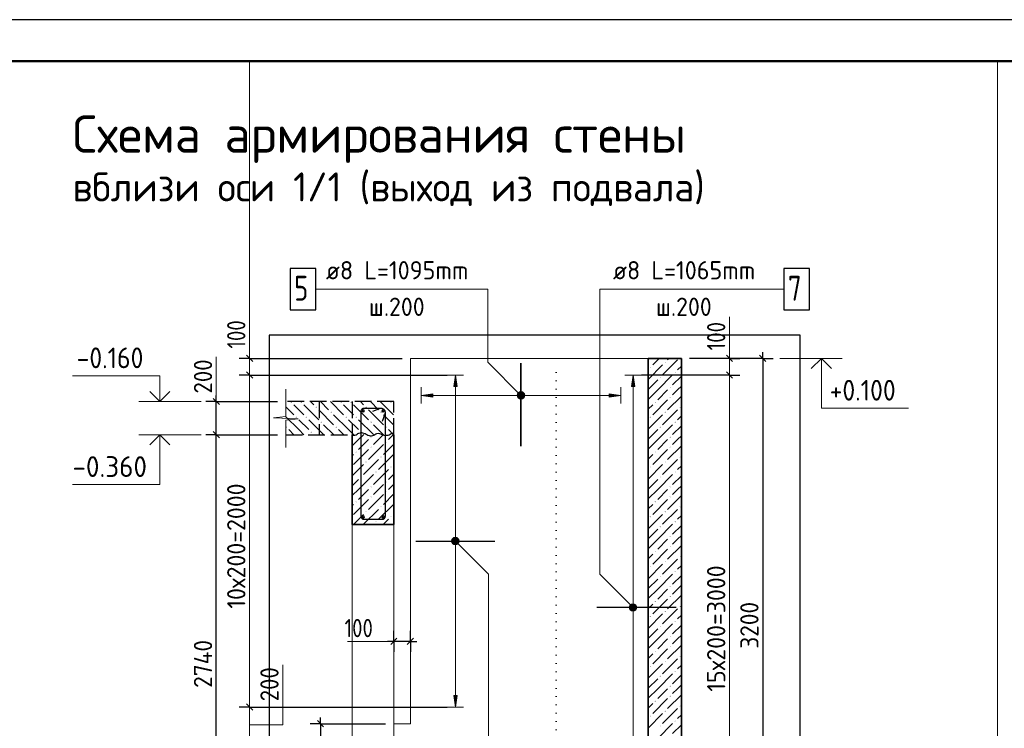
# Model space of a CAD drawing. Header units: millimetres. Extents: x 0 to 42000, y 0 to 29700.
# Tile 7 of 8: x 20233 to 32083, y 21165 to 29700. Entities that reach past the tile are written whole.
import ezdxf

# ---------------------------------------------------------------- set-up
doc = ezdxf.new("R2010")
doc.units = ezdxf.units.MM
doc.linetypes.add('______2', pattern=[270, 200, -70])
doc.linetypes.add('______9', pattern=[100, 0, -100])
for name, color, linetype, lineweight in [('Standard', 7, 'Continuous', 25), ('Высотные отметки', 7, 'Continuous', 25), ('ЖБ Перекрытие верхний уровень', 7, '______2', 25), ('ЖБ Стена верхний уровень', 7, 'Continuous', 35), ('Заголовок чертежа', 7, 'Continuous', 25), ('Позиционная метка линия выноска', 7, 'Continuous', 13), ('Примечания', 7, 'Continuous', 13), ('Сечения символ', 7, 'Continuous', 25), ('Стена обрамление Г-обр.', 7, 'Continuous', 35), ('Стена обрамление П-обр.', 7, 'Continuous', 35)]:
    doc.layers.add(name, color=color, linetype=linetype, lineweight=lineweight)
doc.layers.add('Размерная выноска', color=7, linetype='Continuous')
doc.layers.add('Стена Хомут', color=7, linetype='Continuous', lineweight=25, true_color=0x6e3c1e)
doc.styles.add('ISOCPEUR', font='txt')

msp = doc.modelspace()

# ---------------------------------------------------------------- hatches: boundary and pattern name
at = {"layer": 'ЖБ Перекрытие верхний уровень', "linetype": 'Continuous', "lineweight": 18, "transparency": 33554687}
for points in [[(23495, 25092), (23501, 25099), (23508, 25092), (23501, 25086)], [(23615, 25092), (23621, 25099), (23628, 25092), (23621, 25086)], [(23795, 25032), (23801, 25039), (23808, 25032), (23801, 25026)], [(24095, 25092), (24101, 25099), (24108, 25092), (24101, 25086)], [(24215, 25092), (24221, 25099), (24228, 25092), (24221, 25086)], [(24395, 25032), (24401, 25039), (24408, 25032), (24401, 25026)], [(24695, 25092), (24701, 25099), (24708, 25092), (24701, 25086)], [(23555, 24912), (23561, 24919), (23568, 24912), (23561, 24906)], [(23675, 24912), (23681, 24919), (23688, 24912), (23681, 24906)], [(23975, 24972), (23981, 24979), (23988, 24972), (23981, 24966)], [(24155, 24912), (24161, 24919), (24168, 24912), (24161, 24906)], [(24275, 24912), (24281, 24919), (24288, 24912), (24281, 24906)], [(24575, 24972), (24581, 24979), (24588, 24972), (24581, 24966)], [(23436, 24794), (23441, 24799), (23448, 24792), (23441, 24786), (23436, 24791)], [(23855, 24852), (23861, 24859), (23868, 24852), (23861, 24846)], [(24035, 24792), (24041, 24799), (24048, 24792), (24041, 24786)], [(24455, 24852), (24461, 24859), (24468, 24852), (24461, 24846)], [(24635, 24792), (24641, 24799), (24648, 24792), (24641, 24786)], [(23735, 24732), (23741, 24739), (23748, 24732), (23741, 24726)], [(24335, 24732), (24341, 24739), (24348, 24732), (24341, 24726)]]:
    msp.add_hatch(color=7, dxfattribs=at).paths.add_polyline_path(points, flags=16)
at = {"layer": 'ЖБ Стена верхний уровень', "linetype": 'Continuous', "lineweight": 18, "transparency": 33554687}
for points in [[(27816, 25512), (27821, 25517), (27826, 25512), (27821, 25507)], [(27996, 25572), (28001, 25577), (28006, 25572), (28001, 25567)], [(27936, 25392), (27941, 25397), (27946, 25392), (27941, 25387)], [(28116, 25452), (28121, 25457), (28126, 25452), (28121, 25447)], [(28056, 25272), (28061, 25277), (28066, 25272), (28061, 25267)], [(28056, 25152), (28061, 25157), (28066, 25152), (28061, 25147)], [(27876, 25092), (27881, 25097), (27886, 25092), (27881, 25087)], [(28176, 25032), (28181, 25037), (28186, 25032), (28181, 25027)], [(27816, 24912), (27821, 24917), (27826, 24912), (27821, 24907)], [(27996, 24972), (28001, 24977), (28006, 24972), (28001, 24967)], [(27936, 24792), (27941, 24797), (27946, 24792), (27941, 24787)], [(28116, 24852), (28121, 24857), (28126, 24852), (28121, 24847)], [(24456, 24672), (24461, 24677), (24466, 24672), (24461, 24667)], [(28056, 24672), (28061, 24677), (28066, 24672), (28061, 24667)], [(24456, 24552), (24461, 24557), (24466, 24552), (24461, 24547)], [(24636, 24612), (24641, 24617), (24646, 24612), (24641, 24607)], [(28056, 24552), (28061, 24557), (28066, 24552), (28061, 24547)], [(24276, 24492), (24281, 24497), (24286, 24492), (24281, 24487)], [(24576, 24432), (24581, 24437), (24586, 24432), (24581, 24427)], [(27876, 24492), (27881, 24497), (27886, 24492), (27881, 24487)], [(28176, 24432), (28181, 24437), (28186, 24432), (28181, 24427)], [(24396, 24372), (24401, 24377), (24406, 24372), (24401, 24367)], [(24696, 24312), (24701, 24317), (24706, 24312), (24701, 24307)], [(27816, 24312), (27821, 24317), (27826, 24312), (27821, 24307)], [(27996, 24372), (28001, 24377), (28006, 24372), (28001, 24367)], [(24336, 24192), (24341, 24197), (24346, 24192), (24341, 24187)], [(24516, 24252), (24521, 24257), (24526, 24252), (24521, 24247)], [(27936, 24192), (27941, 24197), (27946, 24192), (27941, 24187)], [(28116, 24252), (28121, 24257), (28126, 24252), (28121, 24247)], [(24456, 24072), (24461, 24077), (24466, 24072), (24461, 24067)], [(24636, 24132), (24641, 24137), (24646, 24132), (24641, 24127)], [(28056, 24072), (28061, 24077), (28066, 24072), (28061, 24067)], [(24456, 23952), (24461, 23957), (24466, 23952), (24461, 23947)], [(24636, 24012), (24641, 24017), (24646, 24012), (24641, 24007)], [(28056, 23952), (28061, 23957), (28066, 23952), (28061, 23947)], [(24276, 23892), (24281, 23897), (24286, 23892), (24281, 23887)], [(24576, 23832), (24581, 23837), (24586, 23832), (24581, 23827)], [(27876, 23892), (27881, 23897), (27886, 23892), (27881, 23887)], [(28176, 23832), (28181, 23837), (28186, 23832), (28181, 23827)], [(24396, 23772), (24401, 23777), (24406, 23772), (24401, 23767)], [(24696, 23712), (24701, 23717), (24706, 23712), (24701, 23707)], [(27816, 23712), (27821, 23717), (27826, 23712), (27821, 23707)], [(27996, 23772), (28001, 23777), (28006, 23772), (28001, 23767)], [(24516, 23652), (24521, 23657), (24526, 23652), (24521, 23647)], [(27936, 23592), (27941, 23597), (27946, 23592), (27941, 23587)], [(28116, 23652), (28121, 23657), (28126, 23652), (28121, 23647)], [(28056, 23472), (28061, 23477), (28066, 23472), (28061, 23467)], [(28056, 23352), (28061, 23357), (28066, 23352), (28061, 23347)], [(27876, 23292), (27881, 23297), (27886, 23292), (27881, 23287)], [(28176, 23232), (28181, 23237), (28186, 23232), (28181, 23227)], [(27816, 23112), (27821, 23117), (27826, 23112), (27821, 23107)], [(27996, 23172), (28001, 23177), (28006, 23172), (28001, 23167)], [(27936, 22992), (27941, 22997), (27946, 22992), (27941, 22987)], [(28116, 23052), (28121, 23057), (28126, 23052), (28121, 23047)], [(28056, 22872), (28061, 22877), (28066, 22872), (28061, 22867)], [(28056, 22752), (28061, 22757), (28066, 22752), (28061, 22747)], [(27876, 22692), (27881, 22697), (27886, 22692), (27881, 22687)], [(28176, 22632), (28181, 22637), (28186, 22632), (28181, 22627)], [(27816, 22512), (27821, 22517), (27826, 22512), (27821, 22507)], [(27996, 22572), (28001, 22577), (28006, 22572), (28001, 22567)], [(28116, 22452), (28121, 22457), (28126, 22452), (28121, 22447)], [(27936, 22392), (27941, 22397), (27946, 22392), (27941, 22387)], [(28056, 22272), (28061, 22277), (28066, 22272), (28061, 22267)], [(27876, 22092), (27881, 22097), (27886, 22092), (27881, 22087)], [(28056, 22152), (28061, 22157), (28066, 22152), (28061, 22147)], [(27996, 21972), (28001, 21977), (28006, 21972), (28001, 21967)], [(28176, 22032), (28181, 22037), (28186, 22032), (28181, 22027)], [(27816, 21912), (27821, 21917), (27826, 21912), (27821, 21907)], [(28116, 21852), (28121, 21857), (28126, 21852), (28121, 21847)], [(27936, 21792), (27941, 21797), (27946, 21792), (27941, 21787)], [(28056, 21672), (28061, 21677), (28066, 21672), (28061, 21667)], [(27876, 21492), (27881, 21497), (27886, 21492), (27881, 21487)], [(28056, 21552), (28061, 21557), (28066, 21552), (28061, 21547)], [(27996, 21372), (28001, 21377), (28006, 21372), (28001, 21367)], [(28176, 21432), (28181, 21437), (28186, 21432), (28181, 21427)], [(27816, 21312), (27821, 21317), (27826, 21312), (27821, 21307)], [(28116, 21252), (28121, 21257), (28126, 21252), (28121, 21247)], [(27936, 21192), (27941, 21197), (27946, 21192), (27941, 21187)]]:
    msp.add_hatch(color=7, dxfattribs=at).paths.add_polyline_path(points, flags=16)
at = {"layer": 'Позиционная метка линия выноска', "linetype": 'Continuous', "lineweight": 13, "transparency": 33554687}
for points in [[(26223, 25187), (26255, 25218), (26234, 25207)], [(26255, 25218), (26223, 25187), (26223, 25164)], [(26255, 25218), (26223, 25164), (26277, 25218)], [(26277, 25218), (26223, 25164), (26234, 25143)], [(26277, 25218), (26234, 25143), (26298, 25207)], [(26298, 25207), (26234, 25143), (26255, 25132)], [(26298, 25207), (26255, 25132), (26309, 25187)], [(26309, 25187), (26255, 25132), (26277, 25132)], [(26309, 25187), (26277, 25132), (26309, 25164)], [(26309, 25164), (26277, 25132), (26298, 25143)], [(25444, 23388), (25487, 23463), (25433, 23409)], [(25433, 23409), (25487, 23463), (25464, 23463)], [(25433, 23409), (25464, 23463), (25433, 23431)], [(25433, 23431), (25464, 23463), (25444, 23452)], [(25444, 23388), (25508, 23452), (25487, 23463)], [(25464, 23377), (25508, 23452), (25444, 23388)], [(25464, 23377), (25519, 23431), (25508, 23452)], [(25487, 23377), (25519, 23431), (25464, 23377)], [(25487, 23377), (25519, 23409), (25519, 23431)], [(25519, 23409), (25487, 23377), (25508, 23388)], [(27571, 22631), (27603, 22663), (27583, 22652)], [(27603, 22663), (27571, 22631), (27571, 22609)], [(27603, 22663), (27571, 22609), (27626, 22663)], [(27626, 22663), (27571, 22609), (27583, 22588)], [(27626, 22663), (27583, 22588), (27646, 22652)], [(27646, 22652), (27583, 22588), (27603, 22577)], [(27646, 22652), (27603, 22577), (27658, 22631)], [(27658, 22631), (27603, 22577), (27626, 22577)], [(27658, 22631), (27626, 22577), (27658, 22609)], [(27658, 22609), (27626, 22577), (27646, 22588)]]:
    msp.add_hatch(color=7, dxfattribs=at).paths.add_polyline_path(points)
at = {"layer": 'Стена обрамление П-обр.', "linetype": 'Continuous', "lineweight": 13, "transparency": 33554687}
msp.add_hatch(color=7, dxfattribs=at).paths.add_polyline_path([(25206, 25155), (25066, 25175), (25206, 25195)], flags=16)
msp.add_hatch(color=7, dxfattribs=at).paths.add_polyline_path([(27326, 25155), (27466, 25175), (27326, 25195)])
at = {"layer": 'Стена Хомут', "linetype": 'Continuous', "lineweight": 13, "transparency": 33554687}
for points in [[(25496, 25280), (25476, 25420), (25456, 25280)], [(27635, 25280), (27615, 25420), (27595, 25280)]]:
    msp.add_hatch(color=7, dxfattribs=at).paths.add_polyline_path(points)
msp.add_hatch(color=7, dxfattribs=at).paths.add_polyline_path([(25496, 21560), (25476, 21420), (25456, 21560)], flags=16)

# ---------------------------------------------------------------- linework, layer by layer
at = {"layer": 'Standard', "color": 7, "linetype": 'Continuous', "lineweight": -3, "transparency": 33554687}
for p, q in [((22999, 25620), (22874, 25620)), ((22999, 25620), (23124, 25620)), ((22999, 25620), (24836, 25620)), ((29175, 25620), (28296, 25620)), ((28775, 25620), (28650, 25620)), ((28775, 25620), (28900, 25620)), ((29175, 25620), (29050, 25620)), ((29175, 25620), (29175, 25695)), ((29175, 25620), (29300, 25620)), ((22999, 25420), (22874, 25420)), ((22999, 25420), (23124, 25420)), ((22999, 25420), (25376, 25420)), ((28775, 25420), (28650, 25420)), ((28775, 25420), (28900, 25420)), ((22599, 25100), (22599, 25175)), ((22599, 25100), (22474, 25100)), ((22599, 25100), (22724, 25100)), ((22599, 25100), (23336, 25100)), ((22599, 24700), (22599, 25100)), ((22599, 24700), (22474, 24700)), ((22599, 24700), (22724, 24700)), ((22599, 24700), (23336, 24700)), ((22599, 19220), (22599, 24700)), ((24736, 22212), (24736, 22337)), ((24936, 22212), (24936, 22337)), ((24736, 22212), (24661, 22212)), ((24736, 22212), (24736, 22087)), ((24736, 22212), (24736, 22212)), ((24936, 22212), (24736, 22212)), ((24936, 22212), (24936, 22087)), ((24936, 22212), (24936, 22212)), ((24936, 22212), (25011, 22212)), ((22999, 21420), (22874, 21420)), ((22999, 21420), (23124, 21420)), ((23853, 21220), (23728, 21220)), ((23853, 21220), (23853, 21295)), ((23853, 21220), (23978, 21220)), ((23853, 21220), (24636, 21220))]:
    msp.add_line(p, q, dxfattribs=at)
at = {"layer": 'Standard', "color": 7, "linetype": 'Continuous', "lineweight": 25, "transparency": 33554687}
for p, q in [((23037, 25582), (22962, 25658)), ((28738, 25658), (28813, 25582)), ((29138, 25658), (29213, 25582)), ((23037, 25382), (22962, 25458)), ((28738, 25458), (28813, 25382)), ((22637, 25063), (22562, 25138)), ((22637, 24663), (22562, 24738)), ((24773, 22249), (24698, 22174)), ((24973, 22249), (24898, 22174)), ((23037, 21382), (22962, 21458)), ((23815, 21258), (23890, 21182))]:
    msp.add_line(p, q, dxfattribs=at)
at = {"layer": 'Standard', "color": 7, "linetype": 'Continuous', "lineweight": 13, "transparency": 33554687}
for p, q in [((22999, 25620), (22999, 25695)), ((22999, 25420), (22999, 25620)), ((28775, 25620), (28775, 25695)), ((28775, 25620), (28775, 25420)), ((22999, 21420), (22999, 25420)), ((28775, 25420), (28775, 19420)), ((23436, 25249), (23436, 24920)), ((23436, 24920), (23286, 24906)), ((23286, 24906), (23586, 24892)), ((23586, 24892), (23436, 24878)), ((23436, 24878), (23436, 24549)), ((23436, 24549), (23436, 24549)), ((22999, 21020), (22999, 21420))]:
    msp.add_line(p, q, dxfattribs=at)
at = {"layer": 'Standard', "color": 7, "linetype": 'Continuous', "lineweight": 18, "transparency": 33554687}
for p, q in [((24936, 21220), (24936, 25620)), ((27796, 25620), (24936, 25620)), ((24236, 19220), (24236, 23620)), ((24736, 23620), (24736, 19220)), ((24736, 21220), (24936, 21220))]:
    msp.add_line(p, q, dxfattribs=at)
at = {"layer": 'Standard', "color": 7, "linetype": 'Continuous', "lineweight": 25, "transparency": 33554687}
msp.add_lwpolyline([(0, 0), (42000, 0), (42000, 29700), (0, 29700), (0, 0)], close=True, dxfattribs=at)
at = {"layer": 'Standard', "color": 7, "linetype": 'Continuous', "lineweight": 50, "transparency": 33554687}
msp.add_lwpolyline([(2000, 29200), (41500, 29200), (41500, 500), (2000, 500), (2000, 29200)], close=True, dxfattribs=at)
at = {"layer": 'Standard', "color": 7, "linetype": 'Continuous', "lineweight": 13, "transparency": 33554687}
for points in [[(32000, 29200), (2000, 29200), (2000, 6000), (32000, 6000), (32000, 29200)], [(41500, 29200), (23000, 29200), (23000, 6000), (41500, 6000), (41500, 29200)]]:
    msp.add_lwpolyline(points, dxfattribs=at)
at = {"layer": 'Standard', "color": 254, "linetype": 'Continuous', "lineweight": 25, "true_color": 0xc4c4ff, "transparency": 33554687}
msp.add_lwpolyline([(23236, 17820), (29626, 17820), (29626, 25900), (23236, 25900), (23236, 17820)], dxfattribs=at)
at = {"layer": 'Standard', "color": 7, "linetype": 'Continuous', "lineweight": -3, "transparency": 33554687}
for points in [[(28775, 25620), (28758, 25620), (28758, 25620), (28758, 25620), (28758, 25620), (28296, 25620)], [(29175, 25620), (29175, 22111), (29175, 22111), (29175, 19220)], [(28775, 25420), (28758, 25420), (28758, 25420), (28758, 25420), (28758, 25420), (27715, 25420)], [(22999, 21420), (23377, 21420), (23377, 21420), (25348, 21420), (25348, 21420), (25376, 21420)], [(23853, 21220), (23853, 19880), (23853, 19880), (23853, 19220)]]:
    msp.add_lwpolyline(points, dxfattribs=at)
at = {"layer": 'Высотные отметки', "color": 7, "linetype": 'Continuous', "lineweight": 13, "transparency": 33554687}
for p, q in [((29381, 25620), (30131, 25620)), ((29381, 25620), (30131, 25620)), ((22418, 25100), (21668, 25100)), ((22418, 25100), (21668, 25100)), ((22418, 24700), (21668, 24700)), ((22418, 24700), (21668, 24700))]:
    msp.add_line(p, q, dxfattribs=at)
at = {"layer": 'Высотные отметки', "color": 7, "linetype": 'Continuous', "lineweight": 35, "transparency": 33554687}
for p, q in [((29881, 25620), (29760, 25499)), ((29881, 25620), (29760, 25499)), ((29881, 25620), (30002, 25499)), ((29881, 25620), (30002, 25499)), ((21918, 25100), (21797, 25221)), ((21918, 25100), (21797, 25221)), ((21918, 25100), (22040, 25221)), ((21918, 25100), (22040, 25221)), ((21918, 24700), (21797, 24579)), ((21918, 24700), (21797, 24579)), ((21918, 24700), (22040, 24579)), ((21918, 24700), (22040, 24579))]:
    msp.add_line(p, q, dxfattribs=at)
at = {"layer": 'Высотные отметки', "color": 7, "linetype": 'Continuous', "lineweight": 13, "transparency": 33554687}
for points in [[(29881, 25620), (29881, 25020), (30931, 25020)], [(29881, 25620), (29881, 25020), (30931, 25020)], [(21918, 25100), (21918, 25410), (20868, 25410)], [(21918, 25100), (21918, 25410), (20868, 25410)], [(21918, 24700), (21918, 24100), (20868, 24100)], [(21918, 24700), (21918, 24100), (20868, 24100)]]:
    msp.add_lwpolyline(points, dxfattribs=at)
at = {"layer": 'ЖБ Перекрытие верхний уровень', "color": 7, "linetype": '______2', "lineweight": 25, "transparency": 33554687}
for p, q in [((24736, 25100), (23436, 25100)), ((24736, 24700), (24736, 25100)), ((23436, 24700), (24236, 24700))]:
    msp.add_line(p, q, dxfattribs=at)
at = {"layer": 'ЖБ Перекрытие верхний уровень', "color": 9, "linetype": 'Continuous', "lineweight": 18, "true_color": 0xc7c7c7, "transparency": 33554687}
for p, q in [((23436, 25037), (23531, 24942)), ((23591, 25002), (23531, 25062)), ((23651, 25062), (23831, 24882)), ((23733, 25100), (23771, 25062)), ((23853, 25100), (23951, 25002)), ((23973, 25100), (24131, 24942)), ((24191, 25002), (24131, 25062)), ((24251, 25062), (24431, 24882)), ((24333, 25100), (24371, 25062)), ((24453, 25100), (24551, 25002)), ((24573, 25100), (24731, 24942)), ((24736, 25057), (24731, 25062)), ((23591, 24762), (23436, 24917)), ((23651, 24942), (23591, 25002)), ((23831, 25002), (24011, 24822)), ((24191, 24762), (24011, 24942)), ((24251, 24942), (24191, 25002)), ((24431, 25002), (24611, 24822)), ((24736, 24817), (24611, 24942)), ((23591, 24882), (23711, 24762)), ((23711, 24882), (23891, 24702)), ((24013, 24700), (23891, 24822)), ((24191, 24882), (24311, 24762)), ((24311, 24882), (24491, 24702)), ((24613, 24700), (24491, 24822)), ((23471, 24762), (23533, 24700)), ((23591, 24762), (23653, 24700)), ((23773, 24700), (23771, 24702)), ((24071, 24762), (24133, 24700)), ((24191, 24762), (24253, 24700)), ((24373, 24700), (24371, 24702)), ((24671, 24762), (24733, 24700))]:
    msp.add_line(p, q, dxfattribs=at)
at = {"layer": 'ЖБ Стена верхний уровень', "color": 251, "linetype": 'Continuous', "lineweight": 18, "true_color": 0x494949, "transparency": 33554687}
for p, q in [((27796, 25607), (27809, 25620)), ((27929, 25620), (27851, 25542)), ((28151, 25602), (27971, 25422)), ((28049, 25620), (28031, 25602)), ((27796, 25367), (27971, 25542)), ((28196, 25527), (28151, 25482)), ((27911, 25362), (27796, 25247)), ((27911, 25242), (28091, 25422)), ((28196, 25407), (28091, 25302)), ((27911, 25242), (27796, 25127)), ((28031, 25242), (27911, 25122)), ((28091, 25182), (28151, 25242)), ((28151, 25242), (28196, 25287)), ((28196, 25167), (28031, 25002)), ((27796, 25007), (27851, 25062)), ((28031, 25122), (27851, 24942)), ((27796, 24767), (27971, 24942)), ((28151, 25002), (27971, 24822)), ((28196, 24927), (28151, 24882)), ((27911, 24642), (28091, 24822)), ((28196, 24807), (28091, 24702)), ((24249, 24700), (24236, 24687)), ((24311, 24642), (24369, 24700)), ((24551, 24642), (24609, 24700)), ((24729, 24700), (24671, 24642)), ((27911, 24762), (27796, 24647)), ((28151, 24642), (28196, 24687)), ((24311, 24642), (24236, 24567)), ((24431, 24642), (24311, 24522)), ((24611, 24582), (24431, 24402)), ((24491, 24582), (24551, 24642)), ((24736, 24587), (24611, 24462)), ((27911, 24642), (27796, 24527)), ((28031, 24642), (27911, 24522)), ((28196, 24567), (28031, 24402)), ((28091, 24582), (28151, 24642)), ((24236, 24447), (24251, 24462)), ((24431, 24522), (24251, 24342)), ((24731, 24462), (24551, 24282)), ((27796, 24407), (27851, 24462)), ((28031, 24522), (27851, 24342)), ((24236, 24207), (24371, 24342)), ((24551, 24402), (24371, 24222)), ((24731, 24342), (24736, 24347)), ((27796, 24167), (27971, 24342)), ((28151, 24402), (27971, 24222)), ((28196, 24327), (28151, 24282)), ((24311, 24042), (24491, 24222)), ((24671, 24282), (24491, 24102)), ((24736, 24227), (24671, 24162)), ((27911, 24042), (28091, 24222)), ((28196, 24207), (28091, 24102)), ((24311, 24162), (24236, 24087)), ((24551, 24042), (24611, 24102)), ((24736, 24107), (24671, 24042)), ((27911, 24162), (27796, 24047)), ((28151, 24042), (28196, 24087)), ((24311, 24042), (24236, 23967)), ((24431, 24042), (24311, 23922)), ((24611, 23982), (24431, 23802)), ((24491, 23982), (24551, 24042)), ((24736, 23987), (24611, 23862)), ((27911, 24042), (27796, 23927)), ((28031, 24042), (27911, 23922)), ((28196, 23967), (28031, 23802)), ((28091, 23982), (28151, 24042)), ((24236, 23847), (24251, 23862)), ((24431, 23922), (24251, 23742)), ((24731, 23862), (24551, 23682)), ((27796, 23807), (27851, 23862)), ((28031, 23922), (27851, 23742)), ((24249, 23620), (24371, 23742)), ((24551, 23802), (24371, 23622)), ((24731, 23742), (24736, 23747)), ((27796, 23567), (27971, 23742)), ((28151, 23802), (27971, 23622)), ((28196, 23727), (28151, 23682)), ((24489, 23620), (24491, 23622)), ((24671, 23682), (24609, 23620)), ((24736, 23627), (24729, 23620)), ((27911, 23442), (28091, 23622)), ((28196, 23607), (28091, 23502)), ((27911, 23562), (27796, 23447)), ((28151, 23442), (28196, 23487)), ((27911, 23442), (27796, 23327)), ((28031, 23442), (27911, 23322)), ((28196, 23367), (28031, 23202)), ((28091, 23382), (28151, 23442)), ((27796, 23207), (27851, 23262)), ((28031, 23322), (27851, 23142)), ((27796, 22967), (27971, 23142)), ((28151, 23202), (27971, 23022)), ((28196, 23127), (28151, 23082)), ((27911, 22842), (28091, 23022)), ((28196, 23007), (28091, 22902)), ((27911, 22962), (27796, 22847)), ((28151, 22842), (28196, 22887)), ((27911, 22842), (27796, 22727)), ((28031, 22842), (27911, 22722)), ((28196, 22767), (28031, 22602)), ((28091, 22782), (28151, 22842)), ((27796, 22607), (27851, 22662)), ((28031, 22722), (27851, 22542)), ((27796, 22367), (27971, 22542)), ((28151, 22602), (27971, 22422)), ((28196, 22527), (28151, 22482)), ((27911, 22242), (28091, 22422)), ((28196, 22407), (28091, 22302)), ((27911, 22362), (27796, 22247)), ((28151, 22242), (28196, 22287)), ((27911, 22242), (27796, 22127)), ((28031, 22242), (27911, 22122)), ((28196, 22167), (28031, 22002)), ((28091, 22182), (28151, 22242)), ((27796, 22007), (27851, 22062)), ((28031, 22122), (27851, 21942)), ((27796, 21767), (27971, 21942)), ((28151, 22002), (27971, 21822)), ((28196, 21927), (28151, 21882)), ((27911, 21642), (28091, 21822)), ((28196, 21807), (28091, 21702)), ((27911, 21762), (27796, 21647)), ((28151, 21642), (28196, 21687)), ((27911, 21642), (27796, 21527)), ((28031, 21642), (27911, 21522)), ((28091, 21582), (28151, 21642)), ((27796, 21407), (27851, 21462)), ((28031, 21522), (27851, 21342)), ((28196, 21567), (28031, 21402)), ((27796, 21167), (27971, 21342)), ((28151, 21402), (27971, 21222)), ((27911, 21042), (28091, 21222)), ((28196, 21327), (28151, 21282)), ((28196, 21207), (28091, 21102))]:
    msp.add_line(p, q, dxfattribs=at)
at = {"layer": 'ЖБ Стена верхний уровень', "color": 7, "linetype": 'Continuous', "lineweight": 35, "transparency": 33554687}
for p, q in [((27796, 25620), (27796, 19220)), ((28196, 25620), (27796, 25620)), ((28196, 19220), (28196, 25620)), ((24236, 24700), (24236, 23620)), ((24736, 23620), (24736, 24700)), ((24236, 23620), (24736, 23620))]:
    msp.add_line(p, q, dxfattribs=at)
at = {"layer": 'Позиционная метка линия выноска', "color": 7, "linetype": 'Continuous', "lineweight": 13, "transparency": 33554687}
for p, q in [((26234, 25207), (26234, 25207)), ((26234, 25143), (26234, 25143)), ((26298, 25207), (26298, 25207)), ((26298, 25143), (26298, 25143)), ((25444, 23452), (25444, 23452)), ((25444, 23388), (25444, 23388)), ((25508, 23452), (25508, 23452)), ((25508, 23388), (25508, 23388)), ((27583, 22652), (27583, 22652)), ((27646, 22652), (27646, 22652)), ((27583, 22588), (27583, 22588)), ((27646, 22588), (27646, 22588))]:
    msp.add_line(p, q, dxfattribs=at)
for points in [[(23796, 26455), (25866, 26455), (25866, 25575), (26266, 25175)], [(29429, 26455), (27215, 26455), (27215, 23020), (27615, 22620)], [(28072, 20620), (25876, 20620), (25876, 23020), (25476, 23420)]]:
    msp.add_lwpolyline(points, dxfattribs=at)
for centre in [(26266, 25175), (25476, 23420), (27615, 22620)]:
    msp.add_circle(centre, 45, dxfattribs=at)
at = {"layer": 'Примечания', "color": 253, "linetype": '______2', "lineweight": -3, "true_color": 0xababab, "transparency": 33554687}
for p, q in [((23836, 25100), (23836, 24700)), ((24236, 25100), (24236, 24700))]:
    msp.add_line(p, q, dxfattribs=at)
at = {"layer": 'Примечания', "color": 7, "linetype": 'Continuous', "lineweight": 25, "transparency": 33554687}
for points in [[(24236, 24695), (24251, 24695), (24267, 24696), (24281, 24700), (24293, 24707), (24303, 24715), (24314, 24721), (24329, 24725), (24345, 24727), (24360, 24725), (24375, 24721), (24389, 24716), (24401, 24709), (24412, 24702), (24423, 24696), (24437, 24690), (24452, 24687), (24468, 24688), (24484, 24691), (24495, 24697), (24506, 24705), (24517, 24712), (24530, 24717), (24546, 24718), (24562, 24715), (24576, 24711), (24590, 24705), (24604, 24700), (24617, 24696), (24633, 24693), (24636, 24693)], [(24636, 24695), (24651, 24695), (24667, 24696), (24681, 24700), (24693, 24707), (24703, 24715), (24714, 24721), (24729, 24725), (24736, 24726)]]:
    msp.add_lwpolyline(points, dxfattribs=at)
at = {"layer": 'Размерная выноска', "color": 7, "linetype": 'Continuous', "lineweight": 13, "transparency": 33554687}
for p, q in [((22999, 25620), (22999, 26120)), ((28775, 25620), (28775, 26120)), ((22599, 25100), (22599, 25640)), ((24736, 22212), (24176, 22212))]:
    msp.add_line(p, q, dxfattribs=at)
msp.add_lwpolyline([(22999, 21205), (23399, 21205), (23399, 21928)], dxfattribs=at)
at = {"layer": 'Сечения символ', "color": 7, "linetype": '______9', "lineweight": 13, "transparency": 33554687}
msp.add_line((26690, 25450), (26690, 18566), dxfattribs=at)
at = {"layer": 'Стена обрамление Г-обр.', "color": 7, "linetype": 'Continuous', "lineweight": 35, "transparency": 33554687}
for centre in [(24366, 24990), (24606, 24990), (24366, 23710), (24606, 23710)]:
    msp.add_circle(centre, 12, dxfattribs=at)
at = {"layer": 'Стена обрамление П-обр.', "color": 7, "linetype": 'Continuous', "lineweight": 35, "transparency": 33554687}
msp.add_line((26266, 25562), (26266, 24562), dxfattribs=at)
at = {"layer": 'Стена обрамление П-обр.', "color": 251, "linetype": 'Continuous', "lineweight": 13, "true_color": 0x494949, "transparency": 33554687}
for p, q in [((25066, 25175), (25066, 25275)), ((27466, 25175), (27466, 25275)), ((25066, 25175), (25206, 25195)), ((25206, 25155), (25066, 25175)), ((25066, 25175), (25066, 25075)), ((25066, 25175), (25066, 25175)), ((25206, 25195), (25206, 25155)), ((25206, 25175), (27326, 25175)), ((27466, 25175), (27326, 25195)), ((27326, 25195), (27326, 25155)), ((27326, 25155), (27466, 25175)), ((27466, 25175), (27466, 25075)), ((27466, 25175), (27466, 25175))]:
    msp.add_line(p, q, dxfattribs=at)
at = {"layer": 'Стена обрамление П-обр.', "color": 7, "linetype": 'Continuous', "lineweight": 25, "transparency": 33554687}
msp.add_lwpolyline([(23486, 26205), (23796, 26205), (23796, 26705), (23486, 26705), (23486, 26205)], dxfattribs=at)
at = {"layer": 'Стена Хомут', "color": 251, "linetype": 'Continuous', "lineweight": 13, "true_color": 0x494949, "transparency": 33554687}
for p, q in [((25476, 25420), (25376, 25420)), ((25476, 25420), (25456, 25280)), ((25496, 25280), (25476, 25420)), ((25476, 25420), (25576, 25420)), ((25476, 25420), (25476, 25420)), ((27615, 25420), (27515, 25420)), ((27615, 25420), (27595, 25280)), ((27635, 25280), (27615, 25420)), ((27615, 25420), (27715, 25420)), ((27615, 25420), (27615, 25420)), ((25456, 25280), (25496, 25280)), ((25476, 21560), (25476, 25280)), ((27595, 25280), (27635, 25280)), ((27615, 19560), (27615, 25280)), ((25476, 21420), (25456, 21560)), ((25456, 21560), (25496, 21560)), ((25496, 21560), (25476, 21420)), ((25476, 21420), (25376, 21420)), ((25476, 21420), (25576, 21420)), ((25476, 21420), (25476, 21420))]:
    msp.add_line(p, q, dxfattribs=at)
at = {"layer": 'Стена Хомут', "color": 36, "linetype": 'Continuous', "lineweight": 25, "true_color": 0x6e3c1e, "transparency": 33554687}
for p, q in [((25000, 23420), (25952, 23420)), ((28132, 22620), (27180, 22620))]:
    msp.add_line(p, q, dxfattribs=at)
at = {"layer": 'Стена Хомут', "color": 7, "linetype": 'Continuous', "lineweight": 25, "transparency": 33554687}
msp.add_lwpolyline([(29429, 26205), (29739, 26205), (29739, 26705), (29429, 26705), (29429, 26205)], dxfattribs=at)
at = {"layer": 'Стена Хомут', "color": 36, "linetype": 'Continuous', "lineweight": 25, "true_color": 0x6e3c1e, "transparency": 33554687}
msp.add_lwpolyline([(24598, 24863), (24631, 24954), (24632, 24956), (24632, 24958), (24633, 24960), (24633, 24962), (24634, 24964), (24634, 24966), (24634, 24968), (24634, 24970), (24634, 24972), (24633, 24981), (24630, 24989), (24625, 24997), (24620, 25004), (24613, 25009), (24605, 25014), (24597, 25017), (24588, 25018), (24375, 25018), (24369, 25017), (24361, 25015), (24355, 25011), (24349, 25007), (24345, 25001), (24341, 24995), (24339, 24987), (24338, 24981), (24338, 23719), (24339, 23713), (24341, 23705), (24345, 23699), (24349, 23693), (24355, 23689), (24361, 23685), (24369, 23683), (24375, 23682), (24597, 23682), (24603, 23683), (24611, 23685), (24617, 23689), (24623, 23693), (24627, 23699), (24631, 23705), (24633, 23713), (24634, 23719), (24634, 24972), (24633, 24981), (24630, 24989), (24625, 24997), (24620, 25004), (24613, 25009), (24605, 25014), (24597, 25017), (24588, 25018), (24586, 25018), (24584, 25018), (24582, 25018), (24580, 25018), (24578, 25017), (24576, 25017), (24574, 25016), (24572, 25016), (24570, 25015), (24479, 24982)], dxfattribs=at)

# ---------------------------------------------------------------- texts
at = {"layer": 'Standard', "color": 7, "linetype": 'Continuous', "lineweight": 25, "transparency": 33554687, "char_height": 220, "attachment_point": 7, "rotation": 90, "style": 'ISOCPEUR'}
for s, insert, width in [('\\W0.83;100', (22949, 25738), 508.57), ('\\W0.83;100', (28725, 25717), 508.57), ('\\W0.91;200', (22549, 25197), 561.99), ('\\W0.95;10х200=2000', (22949, 22606), 1753.13), ('\\W0.95;15х200=3000', (28725, 21606), 1753.13), ('\\W0.93;3200', (29125, 22123), 718.1), ('\\W0.93;2740', (22549, 21652), 740.39), ('\\W0.91;200', (23349, 21490), 561.98)]:
    msp.add_mtext(s, dxfattribs=dict(at, insert=insert, width=width))
at = {"layer": 'Standard', "color": 7, "linetype": 'Continuous', "lineweight": 25, "transparency": 33554687, "insert": (24142, 22262), "char_height": 220, "width": 508.57, "attachment_point": 7, "style": 'ISOCPEUR'}
msp.add_mtext('\\W0.83;100', dxfattribs=at)
at = {"layer": 'Высотные отметки', "color": 7, "linetype": 'Continuous', "lineweight": 25, "transparency": 33554687, "char_height": 250, "attachment_point": 7, "style": 'ISOCPEUR'}
for s, insert, width in [('\\W0.90;-0.160', (20918, 25502), 1011.77), ('\\W0.90;+0.100', (29981, 25112), 1011.77), ('\\W0.95;-0.360', (20868, 24192), 1067.86)]:
    msp.add_mtext(s, dxfattribs=dict(at, insert=insert, width=width))
at = {"layer": 'Заголовок чертежа', "color": 7, "linetype": 'Continuous', "lineweight": 50, "transparency": 33554687, "attachment_point": 7, "style": 'ISOCPEUR'}
for s, insert, char_height, width in [('\\W0.99;Схема армирования стены', (20868, 27975), 450, 7688.11), ('\\W0.97;вблизи оси 1/1 (выход из подвала)', (20868, 27455), 350, 7761.11)]:
    msp.add_mtext(s, dxfattribs=dict(at, insert=insert, char_height=char_height, width=width))
at = {"layer": 'Стена обрамление П-обр.', "color": 7, "linetype": 'Continuous', "lineweight": 13, "transparency": 33554687, "attachment_point": 7, "style": 'ISOCPEUR'}
for s, insert, char_height, width in [('\\W0.96;ø8 L=1095mm ', (23918, 26572), 220, 1996.29), ('\\W0.78;5', (23536, 26315), 300, 326.41), ('\\W0.95;ш.200 ', (24435, 26132), 220, 962.13)]:
    msp.add_mtext(s, dxfattribs=dict(at, insert=insert, char_height=char_height, width=width))
at = {"layer": 'Стена Хомут', "color": 7, "linetype": 'Continuous', "lineweight": 13, "transparency": 33554687, "attachment_point": 7, "style": 'ISOCPEUR'}
for s, insert, char_height, width in [('\\W0.96;ø8 L=1065mm ', (27373, 26572), 220, 1996.3), ('\\W0.78;7', (29479, 26315), 300, 326.41), ('\\W0.95;ш.200 ', (27890, 26132), 220, 962.13)]:
    msp.add_mtext(s, dxfattribs=dict(at, insert=insert, char_height=char_height, width=width))

doc.saveas('drawing.dxf')
